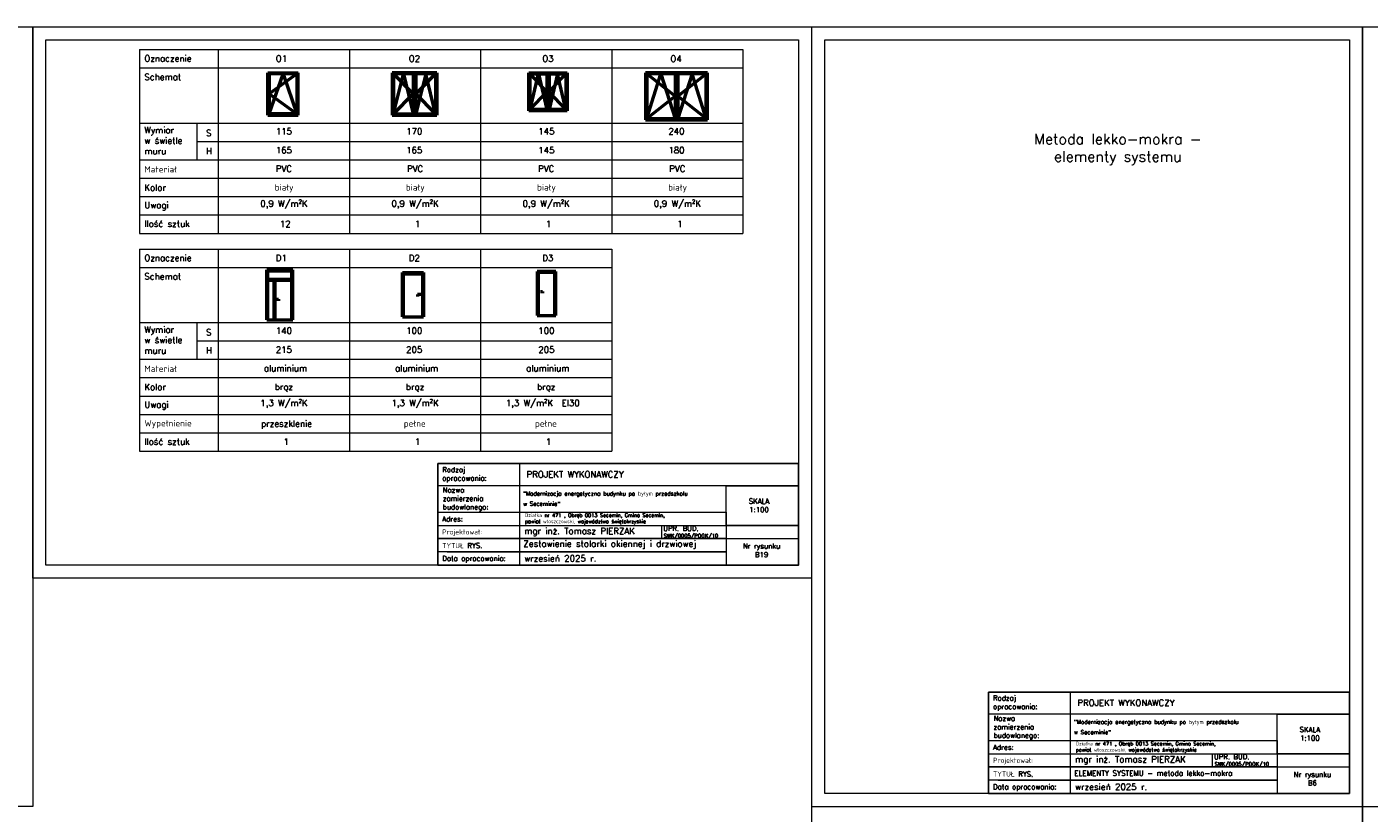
# Model space of a CAD drawing. Header units: millimetres. Extents: x 0 to 54826, y 42154 to 60442.
# Tile 57 of 64: x 43434 to 48551, y 51039 to 54034. Entities that reach past the tile are written whole.
import ezdxf

# ---------------------------------------------------------------- set-up
doc = ezdxf.new("R2010")
doc.units = ezdxf.units.MM
for name, color, linetype, lineweight in [('cienka', 3, 'Continuous', 18), ('opisy', 4, 'Continuous', 18), ('stolarka', 2, 'Continuous', 50)]:
    doc.layers.add(name, color=color, linetype=linetype, lineweight=lineweight)
doc.styles.add('KASIA', font='romans.shx', dxfattribs={"height": 20})
doc.styles.add('ROMANS1', font='romans.shx', dxfattribs={"height": 15})

msp = doc.modelspace()

# ---------------------------------------------------------------- linework, layer by layer
at = {"layer": 'cienka'}
for p, q in [((39256.075, 54034.309), (43456.075, 54034.309)), ((43456.075, 54034.309), (43456.075, 51064.309)), ((43456.075, 51934.309), (43456.075, 54034.309)), ((43456.075, 54034.309), (46426.075, 54034.309)), ((43506.075, 51984.309), (43506.075, 53984.309)), ((43506.075, 53984.309), (46376.075, 53984.309)), ((43863.241, 53947.827), (46163.241, 53947.827)), ((43863.241, 53947.827), (43863.241, 53247.827)), ((44163.241, 53947.827), (44163.241, 53247.827)), ((44663.241, 53947.827), (44663.241, 53247.827)), ((45163.241, 53947.827), (45163.241, 53247.827)), ((45663.241, 53947.827), (45663.241, 53247.827)), ((46163.241, 53947.827), (46163.241, 53247.827)), ((46376.075, 53984.309), (46376.075, 51984.309)), ((43863.241, 53877.827), (46163.241, 53877.827)), ((43863.241, 53667.827), (46163.241, 53667.827)), ((44081.199, 53667.827), (44081.199, 53527.827)), ((44081.199, 53597.827), (46163.241, 53597.827)), ((43863.241, 53527.827), (46163.241, 53527.827)), ((43863.241, 53457.827), (46163.241, 53457.827)), ((43863.241, 53387.827), (46163.241, 53387.827)), ((43863.241, 53317.827), (46163.241, 53317.827)), ((43863.241, 53247.827), (46163.241, 53247.827)), ((43863.241, 53188.088), (45663.241, 53188.088)), ((43863.241, 53188.088), (43863.241, 52418.088)), ((44163.241, 53188.088), (44163.241, 52418.088)), ((44663.241, 53188.088), (44663.241, 52418.088)), ((45163.241, 53188.088), (45163.241, 52418.088)), ((45663.241, 53188.088), (45663.241, 52418.088)), ((43863.241, 53118.088), (45663.241, 53118.088)), ((43863.241, 52908.088), (45663.241, 52908.088)), ((44081.199, 52908.088), (44081.199, 52768.088)), ((44081.199, 52838.088), (45663.241, 52838.088)), ((43863.241, 52768.088), (45663.241, 52768.088)), ((43863.241, 52698.088), (45663.241, 52698.088)), ((43863.241, 52628.088), (45663.241, 52628.088)), ((43863.241, 52558.088), (45663.241, 52558.088)), ((43863.241, 52488.088), (45663.241, 52488.088)), ((43863.241, 52418.088), (45663.241, 52418.088)), ((45853.054, 52136.056), (45853.054, 52085.707)), ((46064.075, 52085.074), (46376.075, 52085.074)), ((46376.075, 51984.309), (43506.075, 51984.309)), ((46426.075, 51934.309), (43456.075, 51934.309)), ((43456.075, 51064.309), (39256.075, 51064.309))]:
    msp.add_line(p, q, dxfattribs=at)
at = {"layer": 'cienka', "color": 18, "true_color": 0x000000}
for p, q in [((46426.075, 51934.309), (46426.075, 54034.309)), ((46426.075, 54034.309), (48526.075, 54034.309)), ((46426.075, 51064.309), (46426.075, 54034.309)), ((48526.075, 54034.309), (48526.075, 51064.309)), ((48526.075, 51064.309), (48526.075, 54034.309)), ((48526.075, 54034.309), (50626.075, 54034.309)), ((48526.075, 51064.309), (48526.075, 54034.309)), ((46476.075, 53984.309), (48476.075, 53984.309)), ((46476.075, 51114.309), (46476.075, 53984.309)), ((48476.075, 53984.309), (48476.075, 51114.309)), ((47953.054, 51266.056), (47953.054, 51215.707)), ((48164.075, 51215.074), (48476.075, 51215.074)), ((48476.075, 51114.309), (46476.075, 51114.309)), ((46426.075, 51064.309), (48526.075, 51064.309)), ((46426.075, 51064.309), (48526.075, 51064.309)), ((46426.075, 48094.309), (46426.075, 51064.309)), ((48526.075, 51064.309), (48526.075, 48094.309)), ((48526.075, 48094.309), (48526.075, 51064.309)), ((48526.075, 51064.309), (50626.075, 51064.309)), ((48526.075, 51064.309), (50626.075, 51064.309)), ((48526.075, 48094.309), (48526.075, 51064.309))]:
    msp.add_line(p, q, dxfattribs=at)
at = {"layer": 'opisy', "linetype": 'Continuous', "lineweight": 0, "flags": 128}
for points in [[(45000.365, 51984.309), (45000.365, 52370.606), (45311.654, 52370.572), (45311.654, 51984.274)], [(46100.075, 52286.606), (46376.075, 52286.606), (46376.075, 52135.423), (46100.075, 52135.423)]]:
    msp.add_lwpolyline(points, close=True, dxfattribs=at)
for points in [[(45000.365, 52370.589), (46376.075, 52370.589), (46376.075, 52286.606), (45000.365, 52286.606)], [(46040.075, 52370.589), (46376.075, 52370.589)], [(45000.365, 52185.823), (46100.075, 52185.823), (46100.075, 52034.674), (45000.365, 52034.674)], [(45000.365, 52135.423), (46100.075, 52135.423), (46100.075, 52085.074), (45000.365, 52085.074)], [(46040.075, 52135.423), (46376.075, 52135.423)], [(45000.365, 52085.074), (46100.075, 52085.074), (46100.075, 52034.692), (45000.365, 52034.692)], [(45036.365, 52034.692), (46100.075, 52034.692), (46100.075, 51984.309), (45036.365, 51984.309)]]:
    msp.add_lwpolyline(points, dxfattribs=at)
at = {"layer": 'opisy', "lineweight": 25}
msp.add_lwpolyline([(45000.365, 52370.589), (46376.075, 52370.589), (46376.075, 51984.309), (45000.365, 51984.309)], close=True, dxfattribs=at)
at = {"layer": 'opisy', "color": 18, "linetype": 'Continuous', "lineweight": 0, "true_color": 0x000000, "flags": 128}
for points in [[(47100.365, 51114.309), (47100.365, 51500.606), (47411.654, 51500.572), (47411.654, 51114.274)], [(48200.075, 51416.606), (48476.075, 51416.606), (48476.075, 51265.423), (48200.075, 51265.423)]]:
    msp.add_lwpolyline(points, close=True, dxfattribs=at)
for points in [[(47100.365, 51500.589), (48476.075, 51500.589), (48476.075, 51416.606), (47100.365, 51416.606)], [(48140.075, 51500.589), (48476.075, 51500.589)], [(47100.365, 51315.823), (48200.075, 51315.823), (48200.075, 51164.674), (47100.365, 51164.674)], [(47100.365, 51265.423), (48200.075, 51265.423), (48200.075, 51215.074), (47100.365, 51215.074)], [(48140.075, 51265.423), (48476.075, 51265.423)], [(47100.365, 51215.074), (48200.075, 51215.074), (48200.075, 51164.692), (47100.365, 51164.692)], [(47136.365, 51164.692), (48200.075, 51164.692), (48200.075, 51114.309), (47136.365, 51114.309)]]:
    msp.add_lwpolyline(points, dxfattribs=at)
at = {"layer": 'opisy', "color": 18, "lineweight": 25, "true_color": 0x000000}
msp.add_lwpolyline([(47100.365, 51500.589), (48476.075, 51500.589), (48476.075, 51114.309), (47100.365, 51114.309)], close=True, dxfattribs=at)
at = {"layer": 'stolarka'}
for p, q in [((44352.735, 53697.793), (44352.735, 53859.793)), ((44352.735, 53859.793), (44467.735, 53859.793)), ((44357.735, 53854.793), (44357.735, 53702.793)), ((44462.735, 53854.793), (44357.735, 53854.793)), ((44462.735, 53854.793), (44357.735, 53778.793)), ((44357.735, 53702.793), (44410.235, 53854.793)), ((44410.235, 53854.793), (44462.735, 53702.793)), ((44462.735, 53854.793), (44462.735, 53702.793)), ((44467.735, 53697.793), (44467.735, 53859.793)), ((44826.905, 53859.793), (44826.905, 53697.793)), ((44996.905, 53859.793), (44826.905, 53859.793)), ((44831.905, 53854.793), (44831.905, 53702.793)), ((44906.905, 53854.793), (44831.905, 53854.793)), ((44906.905, 53778.793), (44831.905, 53854.793)), ((44831.905, 53702.793), (44869.405, 53854.793)), ((44869.405, 53854.793), (44906.905, 53702.793)), ((44906.905, 53854.793), (44906.905, 53702.793)), ((44911.905, 53859.793), (44911.905, 53697.793)), ((44916.905, 53854.793), (44916.905, 53702.793)), ((44991.905, 53854.793), (44916.905, 53854.793)), ((44916.905, 53778.793), (44991.905, 53854.793)), ((44954.405, 53854.793), (44916.905, 53702.793)), ((44991.905, 53702.793), (44954.405, 53854.793)), ((44991.905, 53854.793), (44991.905, 53702.793)), ((44996.905, 53859.793), (44996.905, 53697.793)), ((45347.947, 53714.793), (45347.947, 53859.793)), ((45347.947, 53859.793), (45492.947, 53859.793)), ((45352.947, 53719.793), (45352.947, 53854.793)), ((45352.947, 53854.793), (45487.947, 53854.793)), ((45415.447, 53787.293), (45352.947, 53854.793)), ((45352.947, 53854.793), (45415.447, 53854.793)), ((45352.947, 53719.793), (45384.197, 53854.793)), ((45384.197, 53854.793), (45415.447, 53719.793)), ((45415.447, 53854.793), (45415.447, 53719.793)), ((45420.447, 53854.793), (45420.447, 53719.793)), ((45425.447, 53854.793), (45425.447, 53719.793)), ((45425.447, 53787.293), (45487.947, 53854.793)), ((45456.697, 53854.793), (45425.447, 53719.793)), ((45487.947, 53719.793), (45456.697, 53854.793)), ((45487.947, 53854.793), (45487.947, 53719.793)), ((45492.947, 53859.793), (45492.947, 53714.793)), ((46029.111, 53859.793), (45792.111, 53859.793)), ((45792.111, 53859.793), (45792.111, 53679.793)), ((46024.111, 53854.793), (45797.111, 53854.793)), ((45797.111, 53854.793), (45797.111, 53684.793)), ((45905.611, 53769.793), (45797.111, 53854.793)), ((45797.111, 53684.793), (45850.911, 53854.793)), ((45850.911, 53854.793), (45905.611, 53684.793)), ((45905.611, 53854.793), (45905.611, 53684.793)), ((45910.611, 53854.793), (45910.611, 53684.793)), ((45915.611, 53854.793), (45915.611, 53684.793)), ((45915.611, 53769.793), (46024.111, 53854.793)), ((45970.311, 53854.793), (45915.611, 53684.793)), ((46024.111, 53684.793), (45970.311, 53854.793)), ((46024.111, 53684.793), (46024.111, 53854.793)), ((46029.111, 53679.793), (46029.111, 53859.793)), ((45352.947, 53719.793), (45415.447, 53787.293)), ((45487.947, 53719.793), (45425.447, 53787.293)), ((44357.735, 53778.793), (44462.735, 53702.793)), ((44831.905, 53702.793), (44906.905, 53778.793)), ((44991.905, 53702.793), (44916.905, 53778.793)), ((45797.111, 53684.793), (45905.611, 53769.793)), ((46024.111, 53684.793), (45915.611, 53769.793)), ((44352.735, 53697.793), (44467.735, 53697.793)), ((44462.735, 53702.793), (44357.735, 53702.793)), ((44826.905, 53697.793), (44996.905, 53697.793)), ((44831.905, 53702.793), (44906.905, 53702.793)), ((44916.905, 53702.793), (44991.905, 53702.793)), ((45492.947, 53714.793), (45347.947, 53714.793)), ((45487.947, 53719.793), (45352.947, 53719.793)), ((45797.111, 53684.793), (46024.111, 53684.793)), ((45792.111, 53679.793), (46029.111, 53679.793)), ((44349.159, 52917.871), (44349.159, 53108.271)), ((44349.159, 53108.271), (44447.159, 53108.271)), ((44352.659, 52917.871), (44352.659, 53104.771)), ((44352.659, 53104.771), (44443.659, 53104.771)), ((44352.659, 53073.271), (44443.659, 53073.271)), ((44352.659, 53069.771), (44443.659, 53069.771)), ((44377.159, 52917.871), (44377.159, 53069.771)), ((44380.659, 52917.871), (44380.659, 53069.771)), ((44443.659, 52917.871), (44443.659, 53104.771)), ((44447.159, 52917.871), (44447.159, 53108.271)), ((44865.834, 52930.124), (44865.834, 53098.124)), ((44865.834, 53098.124), (44945.834, 53098.124)), ((44869.834, 52930.124), (44869.834, 53094.124)), ((44869.834, 53094.124), (44941.834, 53094.124)), ((44941.834, 53094.124), (44941.834, 52930.124)), ((44945.834, 53098.124), (44945.834, 52930.124)), ((45450.951, 53102.7), (45378.951, 53102.7)), ((45378.951, 53102.7), (45378.951, 52934.7)), ((45446.951, 53098.7), (45382.951, 53098.7)), ((45382.951, 53098.7), (45382.951, 52934.7)), ((45446.951, 52934.7), (45446.951, 53098.7)), ((45450.951, 52934.7), (45450.951, 53102.7)), ((45391.528, 53026.495), (45399.711, 53026.495)), ((45399.711, 53026.495), (45399.711, 53020.498)), ((44383.753, 52997.207), (44393.673, 52997.207)), ((44393.673, 52997.207), (44393.673, 52990.515)), ((44936.568, 53014.31), (44922.384, 53014.31)), ((44922.384, 53014.31), (44922.384, 53007.379)), ((44349.159, 52917.871), (44447.159, 52917.871)), ((44865.834, 52930.124), (44945.834, 52930.124)), ((45378.951, 52934.7), (45450.951, 52934.7))]:
    msp.add_line(p, q, dxfattribs=at)

# ---------------------------------------------------------------- texts
at = {"layer": 'cienka', "char_height": 24, "width": 724.80663, "attachment_point": 1, "style": 'ROMANS1'}
for s, insert in [('Oznaczenie', (43881.746, 53926.087)), ('O1', (44382.7, 53925.69)), ('O2', (44889.734, 53925.618)), ('O3', (45398.661, 53925.585)), ('O4', (45887.166, 53925.015)), ('Schemat', (43881.746, 53855.375)), ('Wymiar \\Pw świetle \\Pmuru', (43881.746, 53653.007)), ('S', (44116.843, 53642.215)), ('115', (44382.7, 53648.667)), ('170', (44879.661, 53648.667)), ('145', (45383.577, 53648.667)), ('240', (45879.511, 53648.667)), ('H', (44116.843, 53573.568)), ('165', (44382.7, 53576.623)), ('165', (44879.661, 53576.623)), ('145', (45383.577, 53576.623)), ('180', (45879.511, 53576.623)), ('Materiał', (43881.746, 53503.732)), ('PVC', (44382.7, 53505.771)), ('PVC', (44882.7, 53505.771)), ('PVC', (45382.7, 53505.771)), ('PVC', (45882.7, 53505.771)), ('Kolor', (43881.746, 53434.293)), ('biały', (44378.783, 53434.928)), ('biały', (44878.783, 53434.928)), ('biały', (45378.783, 53434.928)), ('biały', (45878.783, 53434.928)), ('0,9 W/m²K', (44323.548, 53373.281)), ('0,9 W/m²K', (44823.548, 53373.281)), ('0,9 W/m²K', (45323.548, 53373.281)), ('0,9 W/m²K', (45823.548, 53373.281)), ('Uwagi', (43881.746, 53367.384)), ('Ilość sztuk', (43881.746, 53296.136)), ('12', (44398.177, 53295.853)), ('1', (44912.575, 53295.853)), ('1', (45412.575, 53295.853)), ('1', (45912.575, 53295.853)), ('Oznaczenie', (43881.746, 53166.349)), ('D1', (44382.7, 53165.951)), ('D2', (44889.734, 53165.88)), ('D3', (45398.661, 53165.847)), ('Schemat', (43881.746, 53095.637)), ('Wymiar \\Pw świetle \\Pmuru', (43881.746, 52893.268)), ('S', (44116.843, 52882.477)), ('140', (44382.7, 52888.929)), ('100', (44879.661, 52888.929)), ('100', (45383.577, 52888.929)), ('H', (44116.843, 52813.829)), ('215', (44382.7, 52816.884)), ('205', (44879.661, 52816.884)), ('205', (45383.577, 52816.884)), ('Materiał', (43881.746, 52743.993)), ('aluminium', (44337.324, 52746.033)), ('aluminium', (44837.324, 52746.033)), ('aluminium', (45337.324, 52746.033)), ('Kolor', (43881.746, 52674.554)), ('brąz', (44378.783, 52675.189)), ('brąz', (44878.783, 52675.189)), ('brąz', (45378.783, 52675.189)), ('Uwagi', (43881.746, 52607.645)), ('1,3 W/m²K', (44323.548, 52613.543)), ('1,3 W/m²K', (44823.548, 52613.543)), ('1,3 W/m²K  EI30', (45259.756, 52613.543)), ('Wypełnienie', (43881.746, 52536.398)), ('przeszklenie', (44326.621, 52535.189)), ('pełne', (44870.722, 52535.189)), ('pełne', (45370.722, 52535.189)), ('Ilość sztuk', (43881.746, 52466.398)), ('1', (44412.575, 52466.114)), ('1', (44912.575, 52466.114)), ('1', (45412.575, 52466.114))]:
    msp.add_mtext(s, dxfattribs=dict(at, insert=insert))
at = {"layer": 'opisy', "color": 18, "linetype": 'Continuous', "lineweight": 0, "true_color": 0x000000, "attachment_point": 4, "style": 'KASIA'}
for s, insert, char_height, width in [('\\pxqc;Metoda lekko-mokra - elementy systemu', (47119.769, 53567.297), 40, 946.31605), ('\\A1;{\\H0.80952x;Rodzaj opracowania:}', (47117.191, 51458.32), 24, 141.54434), ('\\A1;\\pxql;PROJEKT WYKONAWCZY', (47438.542, 51459.4), 24, 946.31605), ('\\A1;\\pxql;{\\H0.80952x;Nazwa \\Pzamierzenia\\Pbudowlanego:}', (47119.009, 51364.622), 24, 141.54434), ('\\A1;\\pxsm1.5,qj;"Modernizacja energetyczna budynku po byłym przedszkolu\\P\\pq*;w Seceminie"', (47425.651, 51367.122), 15.6, 766.2055), ('\\A1;\\pxqc;{\\H0.80952x;SKALA\\P1:100}', (47951.078, 51341.406), 24, 747.85817), ('\\A1;\\pxql;{\\H0.80952x;Adres:}', (47117.191, 51289.927), 24, 141.54434), ('\\A1;Działka nr 471 , Obręb 0013 Secemin, Gmina Secemin,\\Ppowiat włoszczowski, województwo świętokrzyskie', (47432.761, 51289.986), 14, 756.99257), ('\\A1;\\pxql;{\\H0.80952x;Projektował:}', (47117.191, 51237.448), 24, 747.85817), ('\\A1;mgr inż. Tomasz PIERZAK', (47430.032, 51240.14), 24, 747.85817), ('\\A1;UPR. BUD.', (47959.564, 51253.89), 19.2, 598.28653), ('\\A1;SWK/0005/POOK/10', (47961.57, 51223.598), 14.4, 448.7149), ('\\A1;\\pxql;{\\H0.80952x;TYTUŁ RYS.}', (47117.191, 51188.244), 24, 747.85817), ('\\A1;ELEMENTY SYSTEMU - metoda lekko-mokra', (47426.756, 51191.474), 20, 836.60494), ('\\A1;\\pxqc;{\\H0.80952x;Nr rysunku\\PB6}', (47960.705, 51170.389), 24, 747.85817), ('\\A1;\\pxql;{\\H0.80952x;Data opracowania:}', (47117.191, 51136.206), 24, 747.85817), ('\\A1;wrzesień 2025 r.', (47430.032, 51139.53), 24, 747.85817)]:
    msp.add_mtext(s, dxfattribs=dict(at, insert=insert, char_height=char_height, width=width))
at = {"layer": 'opisy', "linetype": 'Continuous', "lineweight": 0, "attachment_point": 4, "style": 'KASIA'}
for s, insert, char_height, width in [('\\A1;{\\H0.80952x;Rodzaj opracowania:}', (45017.191, 52328.32), 24, 141.54434), ('\\A1;\\pxql;PROJEKT WYKONAWCZY', (45338.542, 52329.4), 24, 946.31605), ('\\A1;\\pxql;{\\H0.80952x;Nazwa \\Pzamierzenia\\Pbudowlanego:}', (45019.009, 52234.622), 24, 141.54434), ('\\A1;\\pxsm1.5,qj;"Modernizacja energetyczna budynku po byłym przedszkolu\\P\\pq*;w Seceminie"', (45325.651, 52237.122), 15.6, 766.2055), ('\\A1;\\pxqc;{\\H0.80952x;SKALA\\P1:100}', (45851.078, 52211.406), 24, 747.85817), ('\\A1;\\pxql;{\\H0.80952x;Adres:}', (45017.191, 52159.927), 24, 141.54434), ('\\A1;Działka nr 471 , Obręb 0013 Secemin, Gmina Secemin,\\Ppowiat włoszczowski, województwo świętokrzyskie', (45332.761, 52159.986), 14, 756.99257), ('\\A1;\\pxql;{\\H0.80952x;Projektował:}', (45017.191, 52107.448), 24, 747.85817), ('\\A1;mgr inż. Tomasz PIERZAK', (45330.032, 52110.14), 24, 747.85817), ('\\A1;UPR. BUD.', (45859.564, 52123.89), 19.2, 598.28653), ('\\A1;SWK/0005/POOK/10', (45861.57, 52093.598), 14.4, 448.7149), ('\\A1;\\pxql;{\\H0.80952x;TYTUŁ RYS.}', (45017.191, 52058.244), 24, 747.85817), ('\\A1;Zestawienie stolarki okiennej i drzwiowej', (45326.756, 52061.474), 24, 747.85817), ('\\A1;\\pxqc;{\\H0.80952x;Nr rysunku\\PB19}', (45860.705, 52040.389), 24, 747.85817), ('\\A1;\\pxql;{\\H0.80952x;Data opracowania:}', (45017.191, 52006.206), 24, 747.85817), ('\\A1;wrzesień 2025 r.', (45330.032, 52009.53), 24, 747.85817)]:
    msp.add_mtext(s, dxfattribs=dict(at, insert=insert, char_height=char_height, width=width))

doc.saveas('drawing.dxf')
